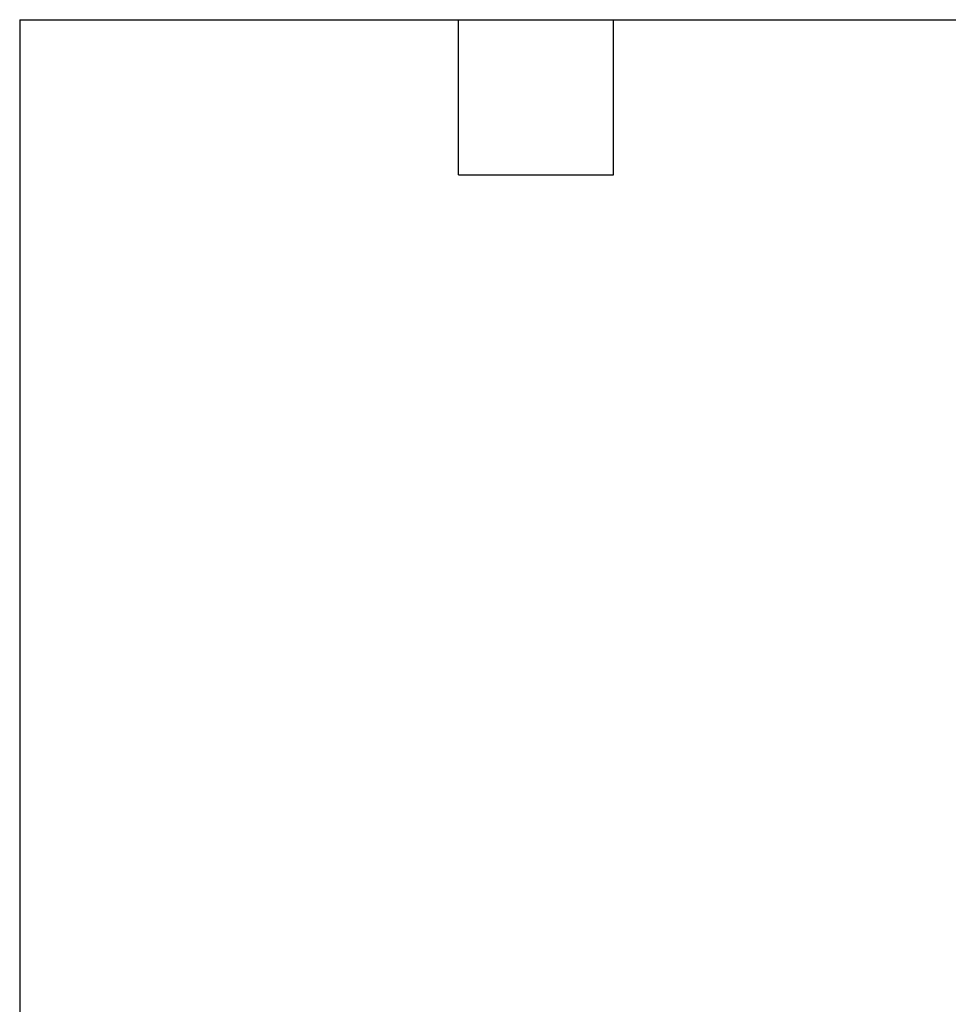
# Model space of a CAD drawing. Header units: inches. Extents: x 0.2 to 10.8, y 0.2 to 8.2.
# Tile 54 of 112: x 0.2 to 2, y 6.3 to 8.2. Entities that reach past the tile are written whole.
import ezdxf

# ---------------------------------------------------------------- set-up
doc = ezdxf.new("R2010")
doc.units = ezdxf.units.IN
doc.header["$MEASUREMENT"] = 0
doc.layers.add('TEXT', color=140, linetype='Continuous')

msp = doc.modelspace()

# ---------------------------------------------------------------- linework, layer by layer
at = {"layer": 'TEXT'}
for p, q in [((0.25, 8.25), (10.75, 8.25)), ((0.25, 8.25), (0.25, 0.25)), ((1.1, 7.95), (1.1, 8.25)), ((1.4, 7.95), (1.4, 8.25)), ((1.1, 7.95), (1.4, 7.95))]:
    msp.add_line(p, q, dxfattribs=at)

doc.saveas('drawing.dxf')
